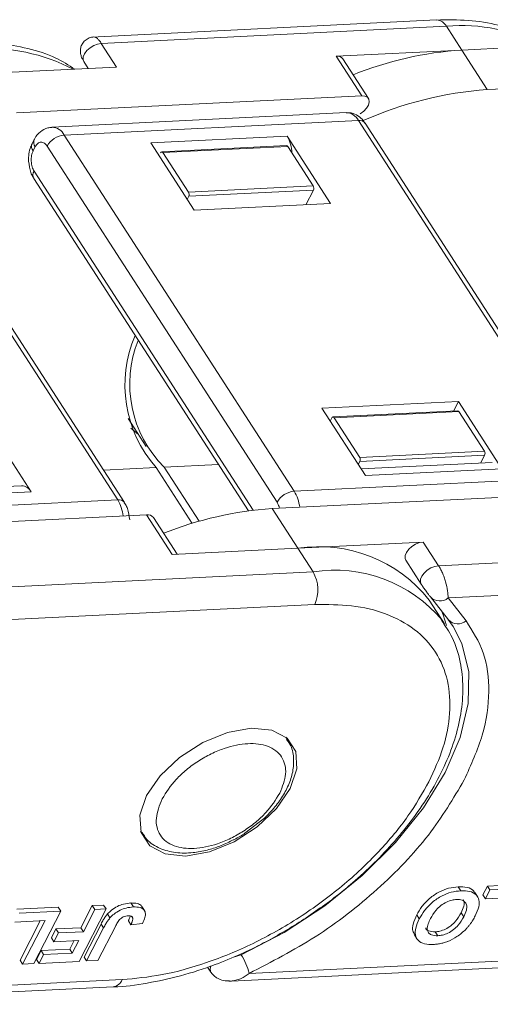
# Model space of a CAD drawing. Header units: millimetres. Extents: x 3075 to 3577, y -362 to -10.
# Tile 19 of 30: x 3382 to 3397, y -102 to -72. Entities that reach past the tile are written whole.
import ezdxf

# ---------------------------------------------------------------- set-up
doc = ezdxf.new("R2010")
doc.units = ezdxf.units.MM

msp = doc.modelspace()

# ---------------------------------------------------------------- linework, layer by layer
at = {"color": 7, "linetype": 'Continuous', "lineweight": 15}
for p, q in [((3395.035, -72.376), (3384.51, -72.897)), ((3384.808, -73.089), (3395.332, -72.568)), ((3395.332, -72.568), (3395.799, -73.292)), ((3385.276, -73.814), (3384.808, -73.089)), ((3391.971, -73.482), (3395.799, -73.292)), ((3399.628, -73.103), (3395.799, -73.292)), ((3396.579, -74.5), (3395.799, -73.292)), ((3391.971, -73.482), (3392.75, -74.689)), ((3392.955, -74.77), (3392.176, -73.563)), ((3385.276, -73.814), (3381.447, -74.003)), ((3384.275, -73.647), (3384.409, -73.856)), ((3407.102, -73.979), (3396.579, -74.5)), ((3392.75, -74.689), (3382.226, -75.21)), ((3392.276, -75.202), (3383.305, -75.647)), ((3383.677, -75.886), (3392.647, -75.442)), ((3392.647, -75.442), (3399.661, -86.308)), ((3399.866, -86.389), (3392.853, -75.523)), ((3390.691, -86.752), (3383.677, -75.886)), ((3390.477, -75.923), (3386.315, -76.129)), ((3391.802, -77.976), (3390.477, -75.923)), ((3378.295, -76.153), (3385.308, -87.019)), ((3385.514, -87.1), (3378.501, -76.234)), ((3382.763, -76.023), (3382.697, -76.151)), ((3382.73, -76.369), (3382.795, -76.241)), ((3383.154, -76.224), (3390.168, -87.09)), ((3387.64, -78.182), (3386.315, -76.129)), ((3390.455, -76.21), (3386.652, -76.398)), ((3390.492, -76.234), (3386.689, -76.422)), ((3390.492, -76.234), (3391.272, -77.441)), ((3386.615, -76.43), (3386.617, -76.426)), ((3386.689, -76.422), (3387.468, -77.63)), ((3389.436, -87.333), (3382.761, -76.991)), ((3382.75, -77.212), (3389.294, -87.351)), ((3387.468, -77.63), (3391.272, -77.441)), ((3387.475, -77.754), (3387.425, -77.85)), ((3387.475, -77.754), (3391.278, -77.566)), ((3391.048, -78.013), (3391.278, -77.566)), ((3391.802, -77.976), (3387.64, -78.182)), ((3391.536, -84.219), (3395.698, -84.012)), ((3395.548, -84.306), (3395.698, -84.012)), ((3395.698, -84.012), (3397.023, -86.065)), ((3391.536, -84.219), (3392.861, -86.271)), ((3395.676, -84.299), (3391.873, -84.488)), ((3395.714, -84.323), (3391.91, -84.512)), ((3395.714, -84.323), (3396.493, -85.531)), ((3385.625, -84.539), (3386.172, -85.386)), ((3391.789, -84.611), (3391.838, -84.515)), ((3391.91, -84.512), (3392.689, -85.719)), ((3381.346, -84.723), (3382.671, -86.776)), ((3385.939, -85.026), (3385.709, -84.83)), ((3392.689, -85.719), (3396.493, -85.531)), ((3392.696, -85.843), (3392.646, -85.939)), ((3392.696, -85.843), (3396.499, -85.655)), ((3396.726, -85.873), (3392.732, -86.071)), ((3396.378, -85.89), (3396.499, -85.655)), ((3384.874, -86.108), (3386.479, -86.028)), ((3386.479, -86.028), (3387.579, -87.733)), ((3386.722, -86.016), (3388.38, -85.934)), ((3387.789, -87.67), (3386.722, -86.016)), ((3392.861, -86.271), (3397.023, -86.065)), ((3399.661, -86.308), (3390.691, -86.752)), ((3382.373, -86.584), (3378.379, -86.782)), ((3378.508, -86.982), (3382.671, -86.776)), ((3390.019, -87.284), (3400.543, -86.763)), ((3385.308, -87.019), (3376.338, -87.463)), ((3390.798, -88.491), (3390.019, -87.284)), ((3375.667, -87.995), (3386.19, -87.473)), ((3386.19, -87.473), (3386.969, -88.681)), ((3387.118, -88.673), (3386.396, -87.555)), ((3390.798, -88.491), (3394.627, -88.302)), ((3395.095, -89.026), (3394.627, -88.302)), ((3390.798, -88.491), (3386.969, -88.681)), ((3390.798, -88.491), (3391.266, -89.216)), ((3405.618, -88.505), (3395.095, -89.026)), ((3394.093, -88.86), (3394.561, -89.584)), ((3391.266, -89.216), (3380.742, -89.737)), ((3405.668, -89.499), (3395.384, -90.009)), ((3394.569, -89.596), (3394.561, -89.584)), ((3395.276, -90.796), (3394.809, -90.072)), ((3394.844, -89.979), (3394.828, -89.957)), ((3394.844, -89.979), (3395.396, -90.678)), ((3395.384, -90.009), (3395.936, -90.708)), ((3391.315, -90.21), (3381.032, -90.719)), ((3395.205, -90.691), (3395.276, -90.796)), ((3395.38, -90.656), (3395.541, -90.882)), ((3390.438, -94.259), (3390.479, -94.317)), ((3390.48, -94.319), (3390.446, -94.265)), ((3389.19, -97.188), (3389.621, -96.851)), ((3386.037, -97.171), (3386.007, -97.119)), ((3386.01, -97.129), (3386.044, -97.182)), ((3395.773, -98.942), (3395.695, -98.821)), ((3396.446, -99.063), (3396.583, -98.797)), ((3396.583, -98.797), (3397.848, -98.734)), ((3396.661, -98.918), (3396.583, -98.797)), ((3396.279, -99.117), (3396.201, -98.996)), ((3396.446, -99.063), (3396.524, -99.184)), ((3396.524, -99.184), (3396.661, -98.918)), ((3396.661, -98.918), (3397.926, -98.855)), ((3384.182, -100.07), (3384.529, -99.394)), ((3384.529, -99.394), (3384.874, -99.377)), ((3384.607, -99.514), (3384.529, -99.394)), ((3384.874, -99.377), (3384.952, -99.497)), ((3385.709, -99.315), (3385.787, -99.436)), ((3386.124, -99.548), (3386.046, -99.427)), ((3397.444, -99.138), (3396.524, -99.184)), ((3382.23, -99.507), (3383.495, -99.445)), ((3382.308, -99.628), (3383.573, -99.566)), ((3383.573, -99.566), (3382.753, -101.164)), ((3383.495, -99.445), (3383.573, -99.566)), ((3384.952, -99.497), (3384.132, -101.096)), ((3384.26, -100.191), (3384.607, -99.514)), ((3384.607, -99.514), (3384.952, -99.497)), ((3384.994, -99.65), (3385.072, -99.771)), ((3394.427, -99.68), (3394.505, -99.801)), ((3395.861, -99.737), (3395.783, -99.616)), ((3383.092, -99.849), (3382.172, -99.895)), ((3382.33, -101.06), (3382.948, -99.856)), ((3382.408, -101.181), (3383.092, -99.849)), ((3384.282, -100.964), (3384.799, -99.956)), ((3384.799, -99.956), (3384.877, -100.077)), ((3385.634, -99.858), (3385.712, -99.979)), ((3385.712, -99.979), (3386.067, -99.941)), ((3385.734, -99.731), (3385.767, -99.782)), ((3383.286, -100.374), (3383.423, -100.107)), ((3383.364, -100.495), (3383.501, -100.228)), ((3383.423, -100.107), (3384.182, -100.07)), ((3383.423, -100.107), (3383.501, -100.228)), ((3383.501, -100.228), (3384.26, -100.191)), ((3384.182, -100.07), (3384.26, -100.191)), ((3384.36, -101.084), (3384.877, -100.077)), ((3385.236, -100.033), (3384.705, -101.067)), ((3394.357, -100.284), (3394.435, -100.405)), ((3395.069, -100.314), (3394.991, -100.194)), ((3383.286, -100.374), (3383.364, -100.495)), ((3384.123, -100.457), (3383.364, -100.495)), ((3383.845, -100.726), (3383.98, -100.464)), ((3383.923, -100.846), (3384.123, -100.457)), ((3382.835, -101.035), (3382.971, -100.769)), ((3382.913, -101.156), (3383.049, -100.89)), ((3382.971, -100.769), (3383.845, -100.726)), ((3382.971, -100.769), (3383.049, -100.89)), ((3383.049, -100.89), (3383.923, -100.846)), ((3383.845, -100.726), (3383.923, -100.846)), ((3389.075, -100.896), (3388.838, -100.963)), ((3382.33, -101.06), (3382.408, -101.181)), ((3382.753, -101.164), (3382.408, -101.181)), ((3382.835, -101.035), (3382.913, -101.156)), ((3384.132, -101.096), (3382.913, -101.156)), ((3384.282, -100.964), (3384.36, -101.084)), ((3384.705, -101.067), (3384.36, -101.084)), ((3388.774, -101.695), (3399.519, -101.163)), ((3399.796, -100.943), (3389.314, -101.462)), ((3388.049, -101.268), (3388.153, -101.428)), ((3388.157, -101.434), (3388.153, -101.428)), ((3385.443, -101.654), (3374.962, -102.173)), ((3374.422, -102.406), (3385.166, -101.874))]:
    msp.add_line(p, q, dxfattribs=at)
at = {"color": 7, "linetype": 'Continuous', "lineweight": 15, "flags": 128}
for points in [[(3384.808, -73.089), (3384.694, -73.109), (3384.576, -73.156), (3384.464, -73.225), (3384.368, -73.311), (3384.297, -73.406), (3384.257, -73.501), (3384.252, -73.588), (3384.275, -73.647)], [(3392.703, -75.235), (3392.81, -75.158), (3392.896, -75.067), (3392.954, -74.971), (3392.98, -74.878), (3392.969, -74.797), (3392.924, -74.736), (3392.849, -74.699), (3392.75, -74.689)], [(3394.627, -88.302), (3394.513, -88.321), (3394.395, -88.368), (3394.283, -88.438), (3394.187, -88.524), (3394.115, -88.619), (3394.076, -88.714), (3394.071, -88.801), (3394.093, -88.86)], [(3394.561, -89.584), (3394.539, -89.525), (3394.543, -89.438), (3394.583, -89.343), (3394.654, -89.248), (3394.75, -89.162), (3394.862, -89.093), (3394.981, -89.046), (3395.095, -89.026)], [(3395.192, -90.42), (3395.233, -90.52), (3395.338, -90.848)], [(3395.541, -90.882), (3395.807, -91.4), (3396.015, -92.267), (3395.998, -93.23), (3395.755, -94.262), (3395.295, -95.334), (3394.63, -96.414), (3393.779, -97.472), (3392.767, -98.477), (3391.624, -99.399), (3390.381, -100.213), (3389.075, -100.896)], [(3386.191, -96.04), (3386.607, -95.432), (3387.197, -94.873), (3387.902, -94.418), (3388.654, -94.111), (3389.38, -93.982), (3390.007, -94.044), (3390.475, -94.291), (3390.738, -94.698), (3390.77, -95.226), (3390.568, -95.824), (3390.152, -96.431), (3389.562, -96.99), (3388.856, -97.446), (3388.104, -97.753), (3387.379, -97.882), (3386.751, -97.82), (3386.283, -97.573), (3386.02, -97.166), (3385.988, -96.637), (3386.191, -96.04)]]:
    msp.add_lwpolyline(points, dxfattribs=at)
at = {"color": 7, "linetype": 'Continuous', "lineweight": 15}
for centre, radius, start, end in [((3395.017, -72.73), 0.354, 27.2197, 87.1444), ((3395.804, -77.875), 5.328, 62.0485, 95.0814), ((3381.451, -78.585), 5.328, 62.0485, 95.0814), ((3396.525, -84.162), 10.893, 93.8204, 111.7596), ((3392.006, -73.695), 0.215, 37.615, 99.37), ((3397.404, -85.847), 11.377, 94.1593, 113.9024), ((3392.254, -75.644), 0.443, 27.2197, 87.1444), ((3383.29, -76.079), 0.433, 26.5027, 88.2539), ((3392.68, -75.661), 0.221, 38.5302, 98.4549), ((3383.741, -76.559), 0.676, 95.4428, 150.2318), ((3389.589, -76.45), 1.032, 0.8963, 30.6808), ((3382.903, -76.231), 0.222, 158.8334, 218.4363), ((3382.969, -76.104), 0.222, 158.8334, 218.4363), ((3390.453, -76.254), 0.0443, 27.2191, 87.1512), ((3386.654, -76.438), 0.0384, 23.634, 162.0513), ((3382.935, -77.11), 0.211, 145.5815, 208.7809), ((3391.155, -77.509), 0.135, 335.4428, 30.2318), ((3387.351, -77.698), 0.135, 335.4428, 30.2318), ((3389.32, -83.517), 3.792, 156.4838, 221.4763), ((3389.245, -83.491), 3.57, 157.9294, 225.0254), ((3395.674, -84.343), 0.0443, 27.2191, 87.1512), ((3391.875, -84.527), 0.0384, 23.634, 162.0513), ((3396.376, -85.599), 0.135, 335.4428, 30.2318), ((3392.573, -85.787), 0.135, 335.4428, 30.2318), ((3382.356, -86.938), 0.354, 27.2197, 87.1444), ((3390.755, -87.425), 0.676, 95.4428, 150.2318), ((3389.637, -87.388), 1.231, 6.7909, 31.0913), ((3385.345, -87.226), 0.211, 36.8023, 100.0986), ((3384.254, -87.654), 1.231, 6.7909, 31.0913), ((3390.737, -98.117), 10.857, 93.7904, 111.7896), ((3386.225, -87.686), 0.215, 37.615, 99.37), ((3391.435, -92.754), 4.31, 38.4888, 98.4962), ((3391.942, -93.408), 4.246, 39.7754, 99.1586), ((3390.331, -89.76), 1.082, 335.4428, 30.2318), ((3395.13, -89.705), 0.396, 223.8325, 309.964), ((3395.682, -90.404), 0.396, 223.8325, 309.964), ((3387.561, -101.87), 1.8, 13.0909, 32.7597), ((3388.338, -101.33), 0.21, 152.7566, 207.9799), ((3385.114, -101.523), 0.355, 278.726, 338.441)]:
    msp.add_arc(centre, radius, start, end, dxfattribs=at)
for points, knots in [([(3398.349, -73.166), (3398.162, -73.046), (3397.736, -72.772), (3396.937, -72.518), (3396.021, -72.362), (3395.358, -72.373), (3395.034, -72.378)], [0, 0, 0, 0, 0.2106103, 0.4783907, 0.7447595, 1, 1, 1, 1]), ([(3384.581, -72.894), (3384.534, -72.901), (3384.437, -72.915), (3384.31, -72.995), (3384.219, -73.105), (3384.173, -73.225), (3384.166, -73.345), (3384.186, -73.458), (3384.225, -73.562), (3384.259, -73.621), (3384.275, -73.647)], [0, 0, 0, 0, 0.1365484, 0.2812114, 0.4208245, 0.5543205, 0.6823559, 0.8020917, 0.9090478, 1, 1, 1, 1]), ([(3384.581, -72.894), (3384.598, -72.896), (3384.631, -72.9), (3384.689, -72.941), (3384.749, -73.002), (3384.789, -73.06), (3384.808, -73.089)], [0, 0, 0, 0, 0.264939, 0.519106, 0.763669, 1, 1, 1, 1]), ([(3383.997, -73.877), (3383.81, -73.756), (3383.383, -73.483), (3382.584, -73.229), (3381.669, -73.072), (3381.006, -73.083), (3380.681, -73.089)], [0, 0, 0, 0, 0.21061, 0.478391, 0.74476, 1, 1, 1, 1]), ([(3392.849, -75.527), (3392.821, -75.485), (3392.754, -75.381), (3392.593, -75.266), (3392.419, -75.196), (3392.312, -75.209), (3392.28, -75.213)], [0, 0, 0, 0, 0.216234, 0.535795, 0.860612, 1, 1, 1, 1]), ([(3383.303, -75.658), (3383.26, -75.659), (3383.131, -75.661), (3382.938, -75.781), (3382.809, -75.919), (3382.77, -76.013), (3382.765, -76.025)], [0, 0, 0, 0, 0.184597, 0.55887, 0.947116, 1, 1, 1, 1]), ([(3382.7, -76.153), (3382.677, -76.199), (3382.624, -76.312), (3382.589, -76.497), (3382.59, -76.631), (3382.59, -76.688)], [0, 0, 0, 0, 0.28937, 0.696734, 1, 1, 1, 1]), ([(3382.795, -76.241), (3382.819, -76.205), (3382.854, -76.15), (3382.917, -76.113), (3382.968, -76.101), (3383.02, -76.107), (3383.086, -76.138), (3383.128, -76.19), (3383.154, -76.224)], [0, 0, 0, 0, 0.239443, 0.369379, 0.5, 0.629936, 0.760557, 1, 1, 1, 1]), ([(3382.761, -76.991), (3382.738, -76.949), (3382.704, -76.883), (3382.679, -76.773), (3382.669, -76.684), (3382.67, -76.594), (3382.684, -76.482), (3382.712, -76.414), (3382.73, -76.369)], [0, 0, 0, 0, 0.239443, 0.369379, 0.5, 0.629936, 0.760557, 1, 1, 1, 1]), ([(3382.59, -76.688), (3382.607, -76.806), (3382.63, -76.969), (3382.701, -77.138), (3382.741, -77.19), (3382.754, -77.207)], [0, 0, 0, 0, 0.631314, 0.874609, 1, 1, 1, 1]), ([(3385.674, -87.624), (3385.657, -87.506), (3385.634, -87.343), (3385.563, -87.173), (3385.523, -87.122), (3385.509, -87.104)], [0, 0, 0, 0, 0.630799, 0.873896, 1, 1, 1, 1]), ([(3390.168, -87.09), (3390.191, -87.131), (3390.221, -87.187), (3390.236, -87.256), (3390.24, -87.273)], [0, 0, 0, 0, 0.757701, 1, 1, 1, 1]), ([(3395.095, -89.026), (3395.114, -89.058), (3395.154, -89.123), (3395.211, -89.242), (3395.264, -89.374), (3395.326, -89.563), (3395.38, -89.797), (3395.383, -89.94), (3395.384, -90.009)], [0, 0, 0, 0, 0.115349, 0.234722, 0.358791, 0.488149, 0.751597, 1, 1, 1, 1]), ([(3394.569, -89.596), (3394.577, -89.608), (3394.593, -89.632), (3394.623, -89.677), (3394.658, -89.726), (3394.709, -89.798), (3394.771, -89.883), (3394.809, -89.932), (3394.828, -89.957)], [0, 0, 0, 0, 0.09517, 0.195508, 0.310112, 0.437792, 0.718545, 1, 1, 1, 1]), ([(3394.802, -95.614), (3394.96, -95.266), (3395.286, -94.549), (3395.476, -93.5), (3395.41, -92.504), (3395.044, -91.631), (3394.399, -90.937), (3393.518, -90.467), (3392.485, -90.208), (3391.697, -90.209), (3391.315, -90.21)], [0, 0, 0, 0, 0.116516, 0.240011, 0.368641, 0.5, 0.631359, 0.759989, 0.883484, 1, 1, 1, 1]), ([(3390.915, -99.861), (3391.297, -99.6), (3391.833, -99.234), (3392.56, -98.63), (3393.143, -98.094), (3393.771, -97.428), (3394.35, -96.709), (3394.861, -95.944), (3395.282, -95.151), (3395.597, -94.343), (3395.793, -93.533), (3395.858, -92.73), (3395.773, -91.949), (3395.56, -91.245), (3395.297, -90.858), (3395.179, -90.684)], [0, 0, 0, 0, 0.103042, 0.1447648, 0.2135281, 0.2841026, 0.3590103, 0.4363071, 0.5153316, 0.5956625, 0.677097, 0.7596419, 0.8436362, 0.9300421, 1, 1, 1, 1]), ([(3395.936, -90.708), (3396.133, -91.019), (3396.532, -91.649), (3396.679, -92.847), (3396.502, -94.166), (3396.085, -95.099), (3395.878, -95.561)], [0, 0, 0, 0, 0.247221, 0.5, 0.752779, 1, 1, 1, 1]), ([(3386.663, -96.141), (3386.79, -95.939), (3386.987, -95.627), (3387.401, -95.243), (3387.764, -94.978), (3388.156, -94.756), (3388.673, -94.543), (3389.297, -94.416), (3389.821, -94.486), (3390.14, -94.658), (3390.319, -94.852), (3390.42, -95.094), (3390.452, -95.456), (3390.33, -95.764), (3390.251, -95.964)], [0, 0, 0, 0, 0.119721, 0.184895, 0.25, 0.315174, 0.380279, 0.5, 0.619721, 0.684895, 0.75, 0.815174, 0.880279, 1, 1, 1, 1]), ([(3389.621, -96.851), (3389.677, -96.81), (3389.813, -96.708), (3390.033, -96.471), (3390.287, -96.157), (3390.508, -95.768), (3390.653, -95.357), (3390.69, -94.933), (3390.635, -94.566), (3390.505, -94.391), (3390.46, -94.33)], [0, 0, 0, 0, 0.060149, 0.148189, 0.291639, 0.436317, 0.589216, 0.747499, 0.912914, 1, 1, 1, 1]), ([(3385.443, -101.654), (3385.845, -101.616), (3386.671, -101.538), (3388.031, -101.16), (3389.453, -100.575), (3390.862, -99.78), (3392.167, -98.824), (3393.286, -97.769), (3394.19, -96.685), (3394.602, -95.964), (3394.802, -95.614)], [0, 0, 0, 0, 0.116516, 0.240011, 0.368641, 0.5, 0.631359, 0.759989, 0.883484, 1, 1, 1, 1]), ([(3395.878, -95.561), (3395.543, -96.126), (3394.861, -97.276), (3393.271, -98.924), (3391.392, -100.395), (3389.999, -101.11), (3389.314, -101.462)], [0, 0, 0, 0, 0.245823, 0.5, 0.754177, 1, 1, 1, 1]), ([(3390.251, -95.964), (3390.124, -96.166), (3389.928, -96.478), (3389.513, -96.862), (3389.151, -97.127), (3388.759, -97.349), (3388.242, -97.563), (3387.617, -97.69), (3387.094, -97.619), (3386.775, -97.447), (3386.596, -97.254), (3386.494, -97.011), (3386.462, -96.65), (3386.584, -96.341), (3386.663, -96.141)], [0, 0, 0, 0, 0.119721, 0.184895, 0.25, 0.315174, 0.380279, 0.5, 0.619721, 0.684895, 0.75, 0.815174, 0.880279, 1, 1, 1, 1]), ([(3386.053, -97.154), (3386.098, -97.231), (3386.223, -97.448), (3386.588, -97.667), (3387.068, -97.797), (3387.562, -97.797), (3388.019, -97.712), (3388.42, -97.589), (3388.667, -97.47), (3388.789, -97.411)], [0, 0, 0, 0, 0.09968, 0.280235, 0.454892, 0.630162, 0.76665, 0.88494, 1, 1, 1, 1]), ([(3388.789, -97.411), (3388.817, -97.399), (3388.955, -97.338), (3389.086, -97.254), (3389.19, -97.188)], [0, 0, 0, 0, 0.203288, 1, 1, 1, 1]), ([(3394.427, -99.68), (3394.476, -99.594), (3394.574, -99.421), (3394.811, -99.168), (3395.103, -98.973), (3395.415, -98.85), (3395.599, -98.831), (3395.695, -98.821)], [0, 0, 0, 0, 0.204609, 0.411109, 0.621842, 0.801311, 1, 1, 1, 1]), ([(3395.695, -98.821), (3395.788, -98.822), (3395.974, -98.826), (3396.146, -98.9), (3396.183, -98.983), (3396.191, -99.002)], [0, 0, 0, 0, 0.432293, 0.870179, 1, 1, 1, 1]), ([(3394.505, -99.801), (3394.554, -99.715), (3394.652, -99.542), (3394.889, -99.289), (3395.181, -99.093), (3395.493, -98.971), (3395.677, -98.952), (3395.773, -98.942)], [0, 0, 0, 0, 0.204609, 0.411109, 0.621842, 0.801311, 1, 1, 1, 1]), ([(3395.773, -98.942), (3395.867, -98.942), (3396.056, -98.944), (3396.25, -99.049), (3396.338, -99.22), (3396.331, -99.444), (3396.254, -99.614), (3396.211, -99.709)], [0, 0, 0, 0, 0.205416, 0.413489, 0.592452, 0.772931, 1, 1, 1, 1]), ([(3384.994, -99.65), (3385.034, -99.61), (3385.122, -99.52), (3385.296, -99.412), (3385.504, -99.334), (3385.635, -99.322), (3385.709, -99.315)], [0, 0, 0, 0, 0.206429, 0.456722, 0.693973, 1, 1, 1, 1]), ([(3385.709, -99.315), (3385.78, -99.317), (3385.902, -99.319), (3386.013, -99.37), (3386.033, -99.418), (3386.039, -99.431)], [0, 0, 0, 0, 0.504908, 0.858157, 1, 1, 1, 1]), ([(3394.846, -99.792), (3394.896, -99.705), (3394.974, -99.567), (3395.155, -99.391), (3395.33, -99.283), (3395.499, -99.221), (3395.595, -99.212), (3395.637, -99.208)], [0, 0, 0, 0, 0.319264, 0.504624, 0.690858, 0.864593, 1, 1, 1, 1]), ([(3395.637, -99.208), (3395.699, -99.21), (3395.812, -99.214), (3395.915, -99.291), (3395.961, -99.396), (3395.947, -99.549), (3395.893, -99.667), (3395.861, -99.737)], [0, 0, 0, 0, 0.213943, 0.387352, 0.56015, 0.741367, 1, 1, 1, 1]), ([(3395.845, -99.213), (3395.856, -99.234), (3395.886, -99.289), (3395.867, -99.43), (3395.814, -99.547), (3395.783, -99.616)], [0, 0, 0, 0, 0.199624, 0.5293772, 1, 1, 1, 1]), ([(3384.799, -99.956), (3384.81, -99.935), (3384.833, -99.892), (3384.865, -99.834), (3384.896, -99.783), (3384.926, -99.739), (3384.957, -99.694), (3384.982, -99.665), (3384.994, -99.65)], [0, 0, 0, 0, 0.20827, 0.416707, 0.561481, 0.706573, 0.852825, 1, 1, 1, 1]), ([(3385.072, -99.771), (3385.112, -99.73), (3385.2, -99.64), (3385.374, -99.532), (3385.582, -99.455), (3385.713, -99.443), (3385.787, -99.436)], [0, 0, 0, 0, 0.206429, 0.456722, 0.693973, 1, 1, 1, 1]), ([(3385.236, -100.033), (3385.257, -99.993), (3385.3, -99.914), (3385.367, -99.815), (3385.447, -99.752), (3385.518, -99.719), (3385.579, -99.707), (3385.617, -99.704), (3385.628, -99.703)], [0, 0, 0, 0, 0.2722235, 0.5466231, 0.6591264, 0.7710806, 0.9347916, 1, 1, 1, 1]), ([(3385.628, -99.703), (3385.642, -99.703), (3385.671, -99.703), (3385.705, -99.711), (3385.731, -99.723), (3385.749, -99.738), (3385.761, -99.759), (3385.765, -99.774), (3385.767, -99.782)], [0, 0, 0, 0, 0.199415, 0.404779, 0.549305, 0.697938, 0.847272, 1, 1, 1, 1]), ([(3385.634, -99.858), (3385.639, -99.848), (3385.649, -99.826), (3385.662, -99.794), (3385.674, -99.761), (3385.684, -99.731), (3385.686, -99.714), (3385.687, -99.708)], [0, 0, 0, 0, 0.208569, 0.417309, 0.643026, 0.869386, 1, 1, 1, 1]), ([(3385.787, -99.436), (3385.859, -99.437), (3385.983, -99.438), (3386.106, -99.506), (3386.161, -99.612), (3386.149, -99.764), (3386.096, -99.879), (3386.067, -99.941)], [0, 0, 0, 0, 0.24093, 0.409491, 0.578642, 0.775105, 1, 1, 1, 1]), ([(3394.367, -100.278), (3394.345, -100.243), (3394.29, -100.156), (3394.309, -99.945), (3394.385, -99.775), (3394.427, -99.68)], [0, 0, 0, 0, 0.233431, 0.573229, 1, 1, 1, 1]), ([(3395.783, -99.616), (3395.733, -99.703), (3395.656, -99.839), (3395.478, -100.012), (3395.308, -100.117), (3395.138, -100.179), (3395.039, -100.189), (3394.991, -100.194)], [0, 0, 0, 0, 0.319417, 0.499226, 0.680002, 0.847806, 1, 1, 1, 1]), ([(3396.211, -99.709), (3396.2, -99.731), (3396.178, -99.773), (3396.138, -99.84), (3396.095, -99.908), (3396.044, -99.979), (3395.987, -100.05), (3395.944, -100.096), (3395.922, -100.12)], [0, 0, 0, 0, 0.15395, 0.308181, 0.478699, 0.649961, 0.824203, 1, 1, 1, 1]), ([(3384.877, -100.077), (3384.888, -100.055), (3384.911, -100.013), (3384.943, -99.955), (3384.974, -99.904), (3385.004, -99.86), (3385.035, -99.815), (3385.06, -99.786), (3385.072, -99.771)], [0, 0, 0, 0, 0.20827, 0.416707, 0.561481, 0.706573, 0.852825, 1, 1, 1, 1]), ([(3385.167, -101.872), (3385.176, -101.872), (3385.507, -101.877), (3386.196, -101.771), (3387.228, -101.553), (3388.186, -101.241), (3389.034, -100.892), (3389.924, -100.465), (3390.532, -100.095), (3390.915, -99.861)], [0, 0, 0, 0, 0.0052362, 0.1861897, 0.3605314, 0.5410876, 0.6730228, 0.7940491, 1, 1, 1, 1]), ([(3385.767, -99.782), (3385.768, -99.795), (3385.769, -99.819), (3385.76, -99.856), (3385.749, -99.89), (3385.738, -99.919), (3385.726, -99.949), (3385.716, -99.969), (3385.712, -99.979)], [0, 0, 0, 0, 0.205288, 0.416473, 0.561717, 0.70725, 0.853541, 1, 1, 1, 1]), ([(3394.937, -100.581), (3394.843, -100.58), (3394.654, -100.578), (3394.46, -100.47), (3394.374, -100.296), (3394.384, -100.068), (3394.462, -99.896), (3394.505, -99.801)], [0, 0, 0, 0, 0.203933, 0.41017, 0.593215, 0.773531, 1, 1, 1, 1]), ([(3395.069, -100.314), (3394.999, -100.312), (3394.88, -100.308), (3394.779, -100.226), (3394.738, -100.11), (3394.768, -99.957), (3394.821, -99.845), (3394.846, -99.792)], [0, 0, 0, 0, 0.241919, 0.409044, 0.576174, 0.800887, 1, 1, 1, 1]), ([(3395.861, -99.737), (3395.811, -99.824), (3395.734, -99.96), (3395.556, -100.133), (3395.386, -100.238), (3395.216, -100.3), (3395.117, -100.31), (3395.069, -100.314)], [0, 0, 0, 0, 0.319417, 0.499226, 0.680002, 0.847806, 1, 1, 1, 1]), ([(3394.991, -100.194), (3394.923, -100.19), (3394.806, -100.185), (3394.717, -100.127), (3394.704, -100.084), (3394.701, -100.076)], [0, 0, 0, 0, 0.540739, 0.914295, 1, 1, 1, 1]), ([(3395.922, -100.12), (3395.881, -100.159), (3395.799, -100.238), (3395.62, -100.369), (3395.463, -100.455), (3395.359, -100.495), (3395.347, -100.499)], [0, 0, 0, 0, 0.2509005, 0.5021621, 0.9465313, 1, 1, 1, 1]), ([(3395.347, -100.499), (3395.321, -100.508), (3395.268, -100.526), (3395.194, -100.545), (3395.125, -100.559), (3395.062, -100.569), (3394.999, -100.577), (3394.958, -100.579), (3394.937, -100.581)], [0, 0, 0, 0, 0.185429, 0.37219, 0.527708, 0.683877, 0.841678, 1, 1, 1, 1]), ([(3388.157, -101.434), (3388.186, -101.472), (3388.24, -101.541), (3388.366, -101.626), (3388.545, -101.693), (3388.693, -101.694), (3388.777, -101.695)], [0, 0, 0, 0, 0.206269, 0.38248, 0.648247, 1, 1, 1, 1]), ([(3389.314, -101.462), (3389.235, -101.521), (3389.075, -101.64), (3388.894, -101.676), (3388.803, -101.693)], [0, 0, 0, 0, 0.497831, 1, 1, 1, 1]), ([(3388.803, -101.693), (3388.756, -101.697), (3388.699, -101.701), (3388.647, -101.687), (3388.638, -101.685)], [0, 0, 0, 0, 0.8307759, 1, 1, 1, 1])]:
    msp.add_open_spline(points, degree=3, knots=knots, dxfattribs=at)

doc.saveas('drawing.dxf')
